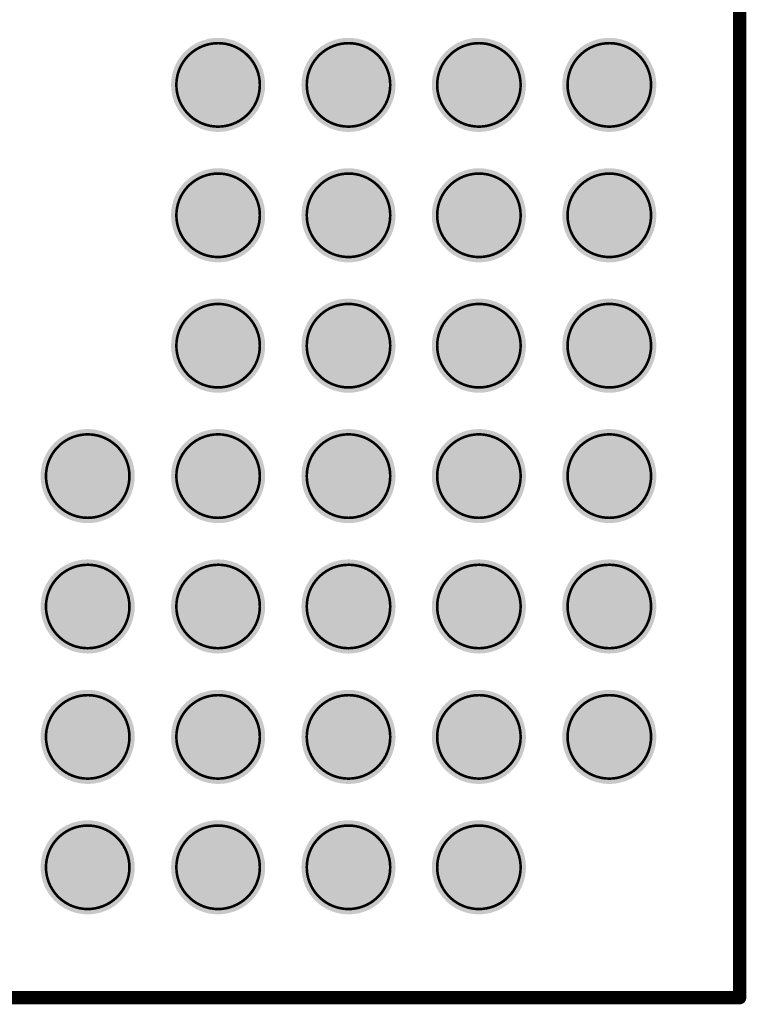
# Model space of a CAD drawing. Header units: inches. Extents: x -0.12 to 1.77, y 0 to 1.45.
# Tile 16 of 24: x 1.5 to 1.77, y 0 to 0.37. Entities that reach past the tile are written whole.
import ezdxf

# ---------------------------------------------------------------- set-up
doc = ezdxf.new("R2010")
doc.units = ezdxf.units.IN
doc.header["$MEASUREMENT"] = 0
for name, color, linetype in [('Keep-Out Layer', 6, 'Continuous'), ('Mechanical 7', 56, 'Continuous'), ('Top Layer', 1, 'Continuous'), ('Top Overlay', 2, 'Continuous'), ('Top Paste', 8, 'Continuous'), ('Top Solder', 216, 'Continuous')]:
    doc.layers.add(name, color=color, linetype=linetype)

# ---------------------------------------------------------------- blocks, each defined once
blk = doc.blocks.new('OSM__SIZE_M_MEDIUM__PLATFORM_SIDE_2')
at = {"layer": 'Top Layer'}
h = blk.add_hatch(color=1, dxfattribs=at)
edge = h.paths.add_edge_path()
edge.add_arc((0.68898, -0.24606), 0.01575, 0, 360)
h = blk.add_hatch(color=1, dxfattribs=at)
edge = h.paths.add_edge_path()
edge.add_arc((0.73819, -0.24606), 0.01575, 0, 360)
h = blk.add_hatch(color=1, dxfattribs=at)
edge = h.paths.add_edge_path()
edge.add_arc((0.7874, -0.24606), 0.01575, 0, 360)
h = blk.add_hatch(color=1, dxfattribs=at)
edge = h.paths.add_edge_path()
edge.add_arc((0.83661, -0.24606), 0.01575, 0, 360)
h = blk.add_hatch(color=1, dxfattribs=at)
edge = h.paths.add_edge_path()
edge.add_arc((0.68898, -0.29528), 0.01575, 0, 360)
h = blk.add_hatch(color=1, dxfattribs=at)
edge = h.paths.add_edge_path()
edge.add_arc((0.73819, -0.29528), 0.01575, 0, 360)
h = blk.add_hatch(color=1, dxfattribs=at)
edge = h.paths.add_edge_path()
edge.add_arc((0.7874, -0.29528), 0.01575, 0, 360)
h = blk.add_hatch(color=1, dxfattribs=at)
edge = h.paths.add_edge_path()
edge.add_arc((0.83661, -0.29528), 0.01575, 0, 360)
h = blk.add_hatch(color=1, dxfattribs=at)
edge = h.paths.add_edge_path()
edge.add_arc((0.68898, -0.34449), 0.01575, 0, 360)
h = blk.add_hatch(color=1, dxfattribs=at)
edge = h.paths.add_edge_path()
edge.add_arc((0.73819, -0.34449), 0.01575, 0, 360)
h = blk.add_hatch(color=1, dxfattribs=at)
edge = h.paths.add_edge_path()
edge.add_arc((0.7874, -0.34449), 0.01575, 0, 360)
h = blk.add_hatch(color=1, dxfattribs=at)
edge = h.paths.add_edge_path()
edge.add_arc((0.83661, -0.34449), 0.01575, 0, 360)
h = blk.add_hatch(color=1, dxfattribs=at)
edge = h.paths.add_edge_path()
edge.add_arc((0.63976, -0.3937), 0.01575, 0, 360)
h = blk.add_hatch(color=1, dxfattribs=at)
edge = h.paths.add_edge_path()
edge.add_arc((0.68898, -0.3937), 0.01575, 0, 360)
h = blk.add_hatch(color=1, dxfattribs=at)
edge = h.paths.add_edge_path()
edge.add_arc((0.73819, -0.3937), 0.01575, 0, 360)
h = blk.add_hatch(color=1, dxfattribs=at)
edge = h.paths.add_edge_path()
edge.add_arc((0.7874, -0.3937), 0.01575, 0, 360)
h = blk.add_hatch(color=1, dxfattribs=at)
edge = h.paths.add_edge_path()
edge.add_arc((0.83661, -0.3937), 0.01575, 0, 360)
h = blk.add_hatch(color=1, dxfattribs=at)
edge = h.paths.add_edge_path()
edge.add_arc((0.63976, -0.44291), 0.01575, 0, 360)
h = blk.add_hatch(color=1, dxfattribs=at)
edge = h.paths.add_edge_path()
edge.add_arc((0.68898, -0.44291), 0.01575, 0, 360)
h = blk.add_hatch(color=1, dxfattribs=at)
edge = h.paths.add_edge_path()
edge.add_arc((0.73819, -0.44291), 0.01575, 0, 360)
h = blk.add_hatch(color=1, dxfattribs=at)
edge = h.paths.add_edge_path()
edge.add_arc((0.7874, -0.44291), 0.01575, 0, 360)
h = blk.add_hatch(color=1, dxfattribs=at)
edge = h.paths.add_edge_path()
edge.add_arc((0.83661, -0.44291), 0.01575, 0, 360)
h = blk.add_hatch(color=1, dxfattribs=at)
edge = h.paths.add_edge_path()
edge.add_arc((0.63976, -0.49213), 0.01575, 0, 360)
h = blk.add_hatch(color=1, dxfattribs=at)
edge = h.paths.add_edge_path()
edge.add_arc((0.68898, -0.49213), 0.01575, 0, 360)
h = blk.add_hatch(color=1, dxfattribs=at)
edge = h.paths.add_edge_path()
edge.add_arc((0.73819, -0.49213), 0.01575, 0, 360)
h = blk.add_hatch(color=1, dxfattribs=at)
edge = h.paths.add_edge_path()
edge.add_arc((0.7874, -0.49213), 0.01575, 0, 360)
h = blk.add_hatch(color=1, dxfattribs=at)
edge = h.paths.add_edge_path()
edge.add_arc((0.83661, -0.49213), 0.01575, 0, 360)
h = blk.add_hatch(color=1, dxfattribs=at)
edge = h.paths.add_edge_path()
edge.add_arc((0.63976, -0.54134), 0.01575, 0, 360)
h = blk.add_hatch(color=1, dxfattribs=at)
edge = h.paths.add_edge_path()
edge.add_arc((0.68898, -0.54134), 0.01575, 0, 360)
h = blk.add_hatch(color=1, dxfattribs=at)
edge = h.paths.add_edge_path()
edge.add_arc((0.73819, -0.54134), 0.01575, 0, 360)
h = blk.add_hatch(color=1, dxfattribs=at)
edge = h.paths.add_edge_path()
edge.add_arc((0.7874, -0.54134), 0.01575, 0, 360)
at = {"layer": 'Top Paste'}
h = blk.add_hatch(color=8, dxfattribs=at)
edge = h.paths.add_edge_path()
edge.add_arc((0.68898, -0.24606), 0.01575, 0, 360)
h = blk.add_hatch(color=8, dxfattribs=at)
edge = h.paths.add_edge_path()
edge.add_arc((0.73819, -0.24606), 0.01575, 0, 360)
h = blk.add_hatch(color=8, dxfattribs=at)
edge = h.paths.add_edge_path()
edge.add_arc((0.7874, -0.24606), 0.01575, 0, 360)
h = blk.add_hatch(color=8, dxfattribs=at)
edge = h.paths.add_edge_path()
edge.add_arc((0.83661, -0.24606), 0.01575, 0, 360)
h = blk.add_hatch(color=8, dxfattribs=at)
edge = h.paths.add_edge_path()
edge.add_arc((0.68898, -0.29528), 0.01575, 0, 360)
h = blk.add_hatch(color=8, dxfattribs=at)
edge = h.paths.add_edge_path()
edge.add_arc((0.73819, -0.29528), 0.01575, 0, 360)
h = blk.add_hatch(color=8, dxfattribs=at)
edge = h.paths.add_edge_path()
edge.add_arc((0.7874, -0.29528), 0.01575, 0, 360)
h = blk.add_hatch(color=8, dxfattribs=at)
edge = h.paths.add_edge_path()
edge.add_arc((0.83661, -0.29528), 0.01575, 0, 360)
h = blk.add_hatch(color=8, dxfattribs=at)
edge = h.paths.add_edge_path()
edge.add_arc((0.68898, -0.34449), 0.01575, 0, 360)
h = blk.add_hatch(color=8, dxfattribs=at)
edge = h.paths.add_edge_path()
edge.add_arc((0.73819, -0.34449), 0.01575, 0, 360)
h = blk.add_hatch(color=8, dxfattribs=at)
edge = h.paths.add_edge_path()
edge.add_arc((0.7874, -0.34449), 0.01575, 0, 360)
h = blk.add_hatch(color=8, dxfattribs=at)
edge = h.paths.add_edge_path()
edge.add_arc((0.83661, -0.34449), 0.01575, 0, 360)
h = blk.add_hatch(color=8, dxfattribs=at)
edge = h.paths.add_edge_path()
edge.add_arc((0.63976, -0.3937), 0.01575, 0, 360)
h = blk.add_hatch(color=8, dxfattribs=at)
edge = h.paths.add_edge_path()
edge.add_arc((0.68898, -0.3937), 0.01575, 0, 360)
h = blk.add_hatch(color=8, dxfattribs=at)
edge = h.paths.add_edge_path()
edge.add_arc((0.73819, -0.3937), 0.01575, 0, 360)
h = blk.add_hatch(color=8, dxfattribs=at)
edge = h.paths.add_edge_path()
edge.add_arc((0.7874, -0.3937), 0.01575, 0, 360)
h = blk.add_hatch(color=8, dxfattribs=at)
edge = h.paths.add_edge_path()
edge.add_arc((0.83661, -0.3937), 0.01575, 0, 360)
h = blk.add_hatch(color=8, dxfattribs=at)
edge = h.paths.add_edge_path()
edge.add_arc((0.63976, -0.44291), 0.01575, 0, 360)
h = blk.add_hatch(color=8, dxfattribs=at)
edge = h.paths.add_edge_path()
edge.add_arc((0.68898, -0.44291), 0.01575, 0, 360)
h = blk.add_hatch(color=8, dxfattribs=at)
edge = h.paths.add_edge_path()
edge.add_arc((0.73819, -0.44291), 0.01575, 0, 360)
h = blk.add_hatch(color=8, dxfattribs=at)
edge = h.paths.add_edge_path()
edge.add_arc((0.7874, -0.44291), 0.01575, 0, 360)
h = blk.add_hatch(color=8, dxfattribs=at)
edge = h.paths.add_edge_path()
edge.add_arc((0.83661, -0.44291), 0.01575, 0, 360)
h = blk.add_hatch(color=8, dxfattribs=at)
edge = h.paths.add_edge_path()
edge.add_arc((0.63976, -0.49213), 0.01575, 0, 360)
h = blk.add_hatch(color=8, dxfattribs=at)
edge = h.paths.add_edge_path()
edge.add_arc((0.68898, -0.49213), 0.01575, 0, 360)
h = blk.add_hatch(color=8, dxfattribs=at)
edge = h.paths.add_edge_path()
edge.add_arc((0.73819, -0.49213), 0.01575, 0, 360)
h = blk.add_hatch(color=8, dxfattribs=at)
edge = h.paths.add_edge_path()
edge.add_arc((0.7874, -0.49213), 0.01575, 0, 360)
h = blk.add_hatch(color=8, dxfattribs=at)
edge = h.paths.add_edge_path()
edge.add_arc((0.83661, -0.49213), 0.01575, 0, 360)
h = blk.add_hatch(color=8, dxfattribs=at)
edge = h.paths.add_edge_path()
edge.add_arc((0.63976, -0.54134), 0.01575, 0, 360)
h = blk.add_hatch(color=8, dxfattribs=at)
edge = h.paths.add_edge_path()
edge.add_arc((0.68898, -0.54134), 0.01575, 0, 360)
h = blk.add_hatch(color=8, dxfattribs=at)
edge = h.paths.add_edge_path()
edge.add_arc((0.73819, -0.54134), 0.01575, 0, 360)
h = blk.add_hatch(color=8, dxfattribs=at)
edge = h.paths.add_edge_path()
edge.add_arc((0.7874, -0.54134), 0.01575, 0, 360)
at = {"layer": 'Top Solder'}
h = blk.add_hatch(color=216, dxfattribs=at)
edge = h.paths.add_edge_path()
edge.add_arc((0.68898, -0.24606), 0.01776, 0, 360)
h = blk.add_hatch(color=216, dxfattribs=at)
edge = h.paths.add_edge_path()
edge.add_arc((0.73819, -0.24606), 0.01776, 0, 360)
h = blk.add_hatch(color=216, dxfattribs=at)
edge = h.paths.add_edge_path()
edge.add_arc((0.7874, -0.24606), 0.01776, 0, 360)
h = blk.add_hatch(color=216, dxfattribs=at)
edge = h.paths.add_edge_path()
edge.add_arc((0.83661, -0.24606), 0.01776, 0, 360)
h = blk.add_hatch(color=216, dxfattribs=at)
edge = h.paths.add_edge_path()
edge.add_arc((0.68898, -0.29528), 0.01776, 0, 360)
h = blk.add_hatch(color=216, dxfattribs=at)
edge = h.paths.add_edge_path()
edge.add_arc((0.73819, -0.29528), 0.01776, 0, 360)
h = blk.add_hatch(color=216, dxfattribs=at)
edge = h.paths.add_edge_path()
edge.add_arc((0.7874, -0.29528), 0.01776, 0, 360)
h = blk.add_hatch(color=216, dxfattribs=at)
edge = h.paths.add_edge_path()
edge.add_arc((0.83661, -0.29528), 0.01776, 0, 360)
h = blk.add_hatch(color=216, dxfattribs=at)
edge = h.paths.add_edge_path()
edge.add_arc((0.68898, -0.34449), 0.01776, 0, 360)
h = blk.add_hatch(color=216, dxfattribs=at)
edge = h.paths.add_edge_path()
edge.add_arc((0.73819, -0.34449), 0.01776, 0, 360)
h = blk.add_hatch(color=216, dxfattribs=at)
edge = h.paths.add_edge_path()
edge.add_arc((0.7874, -0.34449), 0.01776, 0, 360)
h = blk.add_hatch(color=216, dxfattribs=at)
edge = h.paths.add_edge_path()
edge.add_arc((0.83661, -0.34449), 0.01776, 0, 360)
h = blk.add_hatch(color=216, dxfattribs=at)
edge = h.paths.add_edge_path()
edge.add_arc((0.63976, -0.3937), 0.01776, 0, 360)
h = blk.add_hatch(color=216, dxfattribs=at)
edge = h.paths.add_edge_path()
edge.add_arc((0.68898, -0.3937), 0.01776, 0, 360)
h = blk.add_hatch(color=216, dxfattribs=at)
edge = h.paths.add_edge_path()
edge.add_arc((0.73819, -0.3937), 0.01776, 0, 360)
h = blk.add_hatch(color=216, dxfattribs=at)
edge = h.paths.add_edge_path()
edge.add_arc((0.7874, -0.3937), 0.01776, 0, 360)
h = blk.add_hatch(color=216, dxfattribs=at)
edge = h.paths.add_edge_path()
edge.add_arc((0.83661, -0.3937), 0.01776, 0, 360)
h = blk.add_hatch(color=216, dxfattribs=at)
edge = h.paths.add_edge_path()
edge.add_arc((0.63976, -0.44291), 0.01776, 0, 360)
h = blk.add_hatch(color=216, dxfattribs=at)
edge = h.paths.add_edge_path()
edge.add_arc((0.68898, -0.44291), 0.01776, 0, 360)
h = blk.add_hatch(color=216, dxfattribs=at)
edge = h.paths.add_edge_path()
edge.add_arc((0.73819, -0.44291), 0.01776, 0, 360)
h = blk.add_hatch(color=216, dxfattribs=at)
edge = h.paths.add_edge_path()
edge.add_arc((0.7874, -0.44291), 0.01776, 0, 360)
h = blk.add_hatch(color=216, dxfattribs=at)
edge = h.paths.add_edge_path()
edge.add_arc((0.83661, -0.44291), 0.01776, 0, 360)
h = blk.add_hatch(color=216, dxfattribs=at)
edge = h.paths.add_edge_path()
edge.add_arc((0.63976, -0.49213), 0.01776, 0, 360)
h = blk.add_hatch(color=216, dxfattribs=at)
edge = h.paths.add_edge_path()
edge.add_arc((0.68898, -0.49213), 0.01776, 0, 360)
h = blk.add_hatch(color=216, dxfattribs=at)
edge = h.paths.add_edge_path()
edge.add_arc((0.73819, -0.49213), 0.01776, 0, 360)
h = blk.add_hatch(color=216, dxfattribs=at)
edge = h.paths.add_edge_path()
edge.add_arc((0.7874, -0.49213), 0.01776, 0, 360)
h = blk.add_hatch(color=216, dxfattribs=at)
edge = h.paths.add_edge_path()
edge.add_arc((0.83661, -0.49213), 0.01776, 0, 360)
h = blk.add_hatch(color=216, dxfattribs=at)
edge = h.paths.add_edge_path()
edge.add_arc((0.63976, -0.54134), 0.01776, 0, 360)
h = blk.add_hatch(color=216, dxfattribs=at)
edge = h.paths.add_edge_path()
edge.add_arc((0.68898, -0.54134), 0.01776, 0, 360)
h = blk.add_hatch(color=216, dxfattribs=at)
edge = h.paths.add_edge_path()
edge.add_arc((0.73819, -0.54134), 0.01776, 0, 360)
h = blk.add_hatch(color=216, dxfattribs=at)
edge = h.paths.add_edge_path()
edge.add_arc((0.7874, -0.54134), 0.01776, 0, 360)
at = {"layer": 'Mechanical 7', "const_width": 0.000984}
for points in [[(0.88582, 0.59055), (0.88582, -0.59055)], [(0.29527, -0.59055), (0.88582, -0.59055)]]:
    blk.add_lwpolyline(points, dxfattribs=at)
for points in [[(0.67323, -0.24606, -0.414214), (0.68898, -0.23032)], [(0.68898, -0.23031, -0.414214), (0.70473, -0.24606)], [(0.72245, -0.24606, -0.414214), (0.73819, -0.23032)], [(0.73819, -0.23031, -0.414214), (0.75394, -0.24606)], [(0.77166, -0.24606, -0.414214), (0.78741, -0.23032)], [(0.7874, -0.23031, -0.414214), (0.80315, -0.24606)], [(0.82087, -0.24606, -0.414214), (0.83662, -0.23032)], [(0.83662, -0.23031, -0.414214), (0.85237, -0.24606)], [(0.68898, -0.26181, -0.414214), (0.67323, -0.24606)], [(0.70473, -0.24606, -0.414214), (0.68898, -0.26181)], [(0.73819, -0.26181, -0.414214), (0.72245, -0.24606)], [(0.75394, -0.24606, -0.414214), (0.73819, -0.26181)], [(0.78741, -0.26181, -0.414214), (0.77166, -0.24606)], [(0.80315, -0.24606, -0.414214), (0.78741, -0.26181)], [(0.83662, -0.26181, -0.414214), (0.82087, -0.24606)], [(0.85237, -0.24606, -0.414214), (0.83662, -0.26181)], [(0.67323, -0.29528, -0.414214), (0.68898, -0.27953)], [(0.68898, -0.27952, -0.414214), (0.70473, -0.29528)], [(0.72244, -0.29528, -0.414214), (0.73819, -0.27953)], [(0.73819, -0.27952, -0.414214), (0.75394, -0.29528)], [(0.77166, -0.29528, -0.414214), (0.7874, -0.27953)], [(0.7874, -0.27952, -0.414214), (0.80315, -0.29528)], [(0.82087, -0.29528, -0.414214), (0.83662, -0.27953)], [(0.83661, -0.27952, -0.414214), (0.85237, -0.29528)], [(0.68898, -0.31102, -0.414214), (0.67323, -0.29528)], [(0.70473, -0.29528, -0.414214), (0.68898, -0.31102)], [(0.73819, -0.31102, -0.414214), (0.72244, -0.29528)], [(0.75394, -0.29528, -0.414214), (0.73819, -0.31102)], [(0.7874, -0.31102, -0.414214), (0.77166, -0.29528)], [(0.80315, -0.29528, -0.414214), (0.7874, -0.31102)], [(0.83662, -0.31102, -0.414214), (0.82087, -0.29528)], [(0.85237, -0.29528, -0.414214), (0.83662, -0.31102)], [(0.67323, -0.34449, -0.414214), (0.68898, -0.32874)], [(0.68898, -0.32874, -0.414214), (0.70473, -0.34449)], [(0.72244, -0.34449, -0.414214), (0.73819, -0.32874)], [(0.73819, -0.32874, -0.414214), (0.75394, -0.34449)], [(0.77166, -0.34449, -0.414214), (0.7874, -0.32874)], [(0.7874, -0.32874, -0.414214), (0.80315, -0.34449)], [(0.82087, -0.34449, -0.414214), (0.83662, -0.32874)], [(0.83661, -0.32874, -0.414214), (0.85237, -0.34449)], [(0.68898, -0.36024, -0.414214), (0.67323, -0.34449)], [(0.70473, -0.34449, -0.414214), (0.68898, -0.36024)], [(0.73819, -0.36024, -0.414214), (0.72244, -0.34449)], [(0.75394, -0.34449, -0.414214), (0.73819, -0.36024)], [(0.7874, -0.36024, -0.414214), (0.77166, -0.34449)], [(0.80315, -0.34449, -0.414214), (0.7874, -0.36024)], [(0.83662, -0.36024, -0.414214), (0.82087, -0.34449)], [(0.85237, -0.34449, -0.414214), (0.83662, -0.36024)], [(0.62402, -0.3937, -0.414214), (0.63977, -0.37795)], [(0.63976, -0.37795, -0.414214), (0.65552, -0.3937)], [(0.67323, -0.3937, -0.414214), (0.68898, -0.37795)], [(0.68898, -0.37795, -0.414214), (0.70473, -0.3937)], [(0.72244, -0.3937, -0.414214), (0.73819, -0.37795)], [(0.73819, -0.37795, -0.414214), (0.75394, -0.3937)], [(0.77166, -0.3937, -0.414214), (0.7874, -0.37795)], [(0.7874, -0.37795, -0.414214), (0.80315, -0.3937)], [(0.82087, -0.3937, -0.414214), (0.83662, -0.37795)], [(0.83661, -0.37795, -0.414214), (0.85237, -0.3937)], [(0.63977, -0.40945, -0.414214), (0.62402, -0.3937)], [(0.65552, -0.3937, -0.414214), (0.63977, -0.40945)], [(0.68898, -0.40945, -0.414214), (0.67323, -0.3937)], [(0.70473, -0.3937, -0.414214), (0.68898, -0.40945)], [(0.73819, -0.40945, -0.414214), (0.72244, -0.3937)], [(0.75394, -0.3937, -0.414214), (0.73819, -0.40945)], [(0.7874, -0.40945, -0.414214), (0.77166, -0.3937)], [(0.80315, -0.3937, -0.414214), (0.7874, -0.40945)], [(0.83662, -0.40945, -0.414214), (0.82087, -0.3937)], [(0.85237, -0.3937, -0.414214), (0.83662, -0.40945)], [(0.62402, -0.44291, -0.414214), (0.63977, -0.42717)], [(0.63976, -0.42716, -0.414214), (0.65552, -0.44291)], [(0.67323, -0.44291, -0.414214), (0.68898, -0.42717)], [(0.68898, -0.42716, -0.414214), (0.70473, -0.44291)], [(0.72244, -0.44291, -0.414214), (0.73819, -0.42717)], [(0.73819, -0.42716, -0.414214), (0.75394, -0.44291)], [(0.77166, -0.44291, -0.414214), (0.7874, -0.42717)], [(0.7874, -0.42716, -0.414214), (0.80315, -0.44291)], [(0.82087, -0.44291, -0.414214), (0.83662, -0.42717)], [(0.83661, -0.42716, -0.414214), (0.85237, -0.44291)], [(0.63977, -0.45866, -0.414214), (0.62402, -0.44291)], [(0.65552, -0.44291, -0.414214), (0.63977, -0.45866)], [(0.68898, -0.45866, -0.414214), (0.67323, -0.44291)], [(0.70473, -0.44291, -0.414214), (0.68898, -0.45866)], [(0.73819, -0.45866, -0.414214), (0.72244, -0.44291)], [(0.75394, -0.44291, -0.414214), (0.73819, -0.45866)], [(0.7874, -0.45866, -0.414214), (0.77166, -0.44291)], [(0.80315, -0.44291, -0.414214), (0.7874, -0.45866)], [(0.83662, -0.45866, -0.414214), (0.82087, -0.44291)], [(0.85237, -0.44291, -0.414214), (0.83662, -0.45866)], [(0.62402, -0.49213, -0.414214), (0.63977, -0.47638)], [(0.63976, -0.47637, -0.414214), (0.65552, -0.49213)], [(0.67323, -0.49213, -0.414214), (0.68898, -0.47638)], [(0.68898, -0.47637, -0.414214), (0.70473, -0.49213)], [(0.72244, -0.49213, -0.414214), (0.73819, -0.47638)], [(0.73819, -0.47637, -0.414214), (0.75394, -0.49213)], [(0.77166, -0.49213, -0.414214), (0.7874, -0.47638)], [(0.7874, -0.47637, -0.414214), (0.80315, -0.49213)], [(0.82087, -0.49213, -0.414214), (0.83662, -0.47638)], [(0.83661, -0.47637, -0.414214), (0.85237, -0.49213)], [(0.63977, -0.50787, -0.414214), (0.62402, -0.49213)], [(0.65552, -0.49213, -0.414214), (0.63977, -0.50787)], [(0.68898, -0.50787, -0.414214), (0.67323, -0.49213)], [(0.70473, -0.49213, -0.414214), (0.68898, -0.50787)], [(0.73819, -0.50787, -0.414214), (0.72244, -0.49213)], [(0.75394, -0.49213, -0.414214), (0.73819, -0.50787)], [(0.7874, -0.50787, -0.414214), (0.77166, -0.49213)], [(0.80315, -0.49213, -0.414214), (0.7874, -0.50787)], [(0.83662, -0.50787, -0.414214), (0.82087, -0.49213)], [(0.85237, -0.49213, -0.414214), (0.83662, -0.50787)], [(0.62402, -0.54134, -0.414214), (0.63977, -0.52559)], [(0.63976, -0.52559, -0.414214), (0.65552, -0.54134)], [(0.67323, -0.54134, -0.414214), (0.68898, -0.52559)], [(0.68898, -0.52559, -0.414214), (0.70473, -0.54134)], [(0.72244, -0.54134, -0.414214), (0.73819, -0.52559)], [(0.73819, -0.52559, -0.414214), (0.75394, -0.54134)], [(0.77166, -0.54134, -0.414214), (0.7874, -0.52559)], [(0.7874, -0.52559, -0.414214), (0.80315, -0.54134)], [(0.63977, -0.55709, -0.414214), (0.62402, -0.54134)], [(0.65552, -0.54134, -0.414214), (0.63977, -0.55709)], [(0.68898, -0.55709, -0.414214), (0.67323, -0.54134)], [(0.70473, -0.54134, -0.414214), (0.68898, -0.55709)], [(0.73819, -0.55709, -0.414214), (0.72244, -0.54134)], [(0.75394, -0.54134, -0.414214), (0.73819, -0.55709)], [(0.7874, -0.55709, -0.414214), (0.77166, -0.54134)], [(0.80315, -0.54134, -0.414214), (0.7874, -0.55709)]]:
    blk.add_lwpolyline(points, format="xyb", dxfattribs=at)
at = {"layer": 'Mechanical 7', "const_width": 0.000492}
for points in [[(0.68873, -0.23031, 1), (0.68922, -0.23031, 1)], [(0.68873, -0.23032, 1), (0.68923, -0.23032, 1)], [(0.73794, -0.23031, 1), (0.73844, -0.23031, 1)], [(0.73795, -0.23032, 1), (0.73844, -0.23032, 1)], [(0.78716, -0.23031, 1), (0.78765, -0.23031, 1)], [(0.78716, -0.23032, 1), (0.78765, -0.23032, 1)], [(0.83637, -0.23031, 1), (0.83686, -0.23031, 1)], [(0.83637, -0.23032, 1), (0.83686, -0.23032, 1)], [(0.67299, -0.24606, 1), (0.67348, -0.24606, 1)], [(0.67299, -0.24606, 1), (0.67348, -0.24606, 1)], [(0.70448, -0.24606, 1), (0.70498, -0.24606, 1)], [(0.70448, -0.24606, 1), (0.70498, -0.24606, 1)], [(0.7222, -0.24606, 1), (0.72269, -0.24606, 1)], [(0.7222, -0.24606, 1), (0.72269, -0.24606, 1)], [(0.7537, -0.24606, 1), (0.75419, -0.24606, 1)], [(0.7537, -0.24606, 1), (0.75419, -0.24606, 1)], [(0.77141, -0.24606, 1), (0.7719, -0.24606, 1)], [(0.77141, -0.24606, 1), (0.7719, -0.24606, 1)], [(0.80291, -0.24606, 1), (0.8034, -0.24606, 1)], [(0.80291, -0.24606, 1), (0.8034, -0.24606, 1)], [(0.82062, -0.24606, 1), (0.82112, -0.24606, 1)], [(0.82062, -0.24606, 1), (0.82112, -0.24606, 1)], [(0.85212, -0.24606, 1), (0.85261, -0.24606, 1)], [(0.85212, -0.24606, 1), (0.85261, -0.24606, 1)], [(0.68873, -0.26181, 1), (0.68923, -0.26181, 1)], [(0.68873, -0.26181, 1), (0.68923, -0.26181, 1)], [(0.73795, -0.26181, 1), (0.73844, -0.26181, 1)], [(0.73795, -0.26181, 1), (0.73844, -0.26181, 1)], [(0.78716, -0.26181, 1), (0.78765, -0.26181, 1)], [(0.78716, -0.26181, 1), (0.78765, -0.26181, 1)], [(0.83637, -0.26181, 1), (0.83686, -0.26181, 1)], [(0.83637, -0.26181, 1), (0.83686, -0.26181, 1)], [(0.68873, -0.27952, 1), (0.68922, -0.27952, 1)], [(0.68873, -0.27953, 1), (0.68923, -0.27953, 1)], [(0.73794, -0.27952, 1), (0.73844, -0.27952, 1)], [(0.73795, -0.27953, 1), (0.73844, -0.27953, 1)], [(0.78716, -0.27952, 1), (0.78765, -0.27952, 1)], [(0.78716, -0.27953, 1), (0.78765, -0.27953, 1)], [(0.83637, -0.27952, 1), (0.83686, -0.27952, 1)], [(0.83637, -0.27953, 1), (0.83686, -0.27953, 1)], [(0.67299, -0.29528, 1), (0.67348, -0.29528, 1)], [(0.67299, -0.29528, 1), (0.67348, -0.29528, 1)], [(0.70448, -0.29528, 1), (0.70497, -0.29528, 1)], [(0.70448, -0.29528, 1), (0.70497, -0.29528, 1)], [(0.7222, -0.29528, 1), (0.72269, -0.29528, 1)], [(0.7222, -0.29528, 1), (0.72269, -0.29528, 1)], [(0.75369, -0.29528, 1), (0.75419, -0.29528, 1)], [(0.75369, -0.29528, 1), (0.75419, -0.29528, 1)], [(0.77141, -0.29528, 1), (0.7719, -0.29528, 1)], [(0.77141, -0.29528, 1), (0.7719, -0.29528, 1)], [(0.80291, -0.29528, 1), (0.8034, -0.29528, 1)], [(0.80291, -0.29528, 1), (0.8034, -0.29528, 1)], [(0.82062, -0.29528, 1), (0.82112, -0.29528, 1)], [(0.82062, -0.29528, 1), (0.82112, -0.29528, 1)], [(0.85212, -0.29528, 1), (0.85261, -0.29528, 1)], [(0.85212, -0.29528, 1), (0.85261, -0.29528, 1)], [(0.68873, -0.31102, 1), (0.68923, -0.31102, 1)], [(0.68873, -0.31102, 1), (0.68923, -0.31102, 1)], [(0.73795, -0.31102, 1), (0.73844, -0.31102, 1)], [(0.73795, -0.31102, 1), (0.73844, -0.31102, 1)], [(0.78716, -0.31102, 1), (0.78765, -0.31102, 1)], [(0.78716, -0.31102, 1), (0.78765, -0.31102, 1)], [(0.83637, -0.31102, 1), (0.83686, -0.31102, 1)], [(0.83637, -0.31102, 1), (0.83686, -0.31102, 1)], [(0.68873, -0.32874, 1), (0.68922, -0.32874, 1)], [(0.68873, -0.32874, 1), (0.68923, -0.32874, 1)], [(0.73794, -0.32874, 1), (0.73844, -0.32874, 1)], [(0.73795, -0.32874, 1), (0.73844, -0.32874, 1)], [(0.78716, -0.32874, 1), (0.78765, -0.32874, 1)], [(0.78716, -0.32874, 1), (0.78765, -0.32874, 1)], [(0.83637, -0.32874, 1), (0.83686, -0.32874, 1)], [(0.83637, -0.32874, 1), (0.83686, -0.32874, 1)], [(0.67299, -0.34449, 1), (0.67348, -0.34449, 1)], [(0.67299, -0.34449, 1), (0.67348, -0.34449, 1)], [(0.70448, -0.34449, 1), (0.70497, -0.34449, 1)], [(0.70448, -0.34449, 1), (0.70497, -0.34449, 1)], [(0.7222, -0.34449, 1), (0.72269, -0.34449, 1)], [(0.7222, -0.34449, 1), (0.72269, -0.34449, 1)], [(0.75369, -0.34449, 1), (0.75419, -0.34449, 1)], [(0.75369, -0.34449, 1), (0.75419, -0.34449, 1)], [(0.77141, -0.34449, 1), (0.7719, -0.34449, 1)], [(0.77141, -0.34449, 1), (0.7719, -0.34449, 1)], [(0.80291, -0.34449, 1), (0.8034, -0.34449, 1)], [(0.80291, -0.34449, 1), (0.8034, -0.34449, 1)], [(0.82062, -0.34449, 1), (0.82112, -0.34449, 1)], [(0.82062, -0.34449, 1), (0.82112, -0.34449, 1)], [(0.85212, -0.34449, 1), (0.85261, -0.34449, 1)], [(0.85212, -0.34449, 1), (0.85261, -0.34449, 1)], [(0.68873, -0.36024, 1), (0.68923, -0.36024, 1)], [(0.68873, -0.36024, 1), (0.68923, -0.36024, 1)], [(0.73795, -0.36024, 1), (0.73844, -0.36024, 1)], [(0.73795, -0.36024, 1), (0.73844, -0.36024, 1)], [(0.78716, -0.36024, 1), (0.78765, -0.36024, 1)], [(0.78716, -0.36024, 1), (0.78765, -0.36024, 1)], [(0.83637, -0.36024, 1), (0.83686, -0.36024, 1)], [(0.83637, -0.36024, 1), (0.83686, -0.36024, 1)], [(0.63952, -0.37795, 1), (0.64001, -0.37795, 1)], [(0.63952, -0.37795, 1), (0.64001, -0.37795, 1)], [(0.68873, -0.37795, 1), (0.68922, -0.37795, 1)], [(0.68873, -0.37795, 1), (0.68923, -0.37795, 1)], [(0.73794, -0.37795, 1), (0.73844, -0.37795, 1)], [(0.73795, -0.37795, 1), (0.73844, -0.37795, 1)], [(0.78716, -0.37795, 1), (0.78765, -0.37795, 1)], [(0.78716, -0.37795, 1), (0.78765, -0.37795, 1)], [(0.83637, -0.37795, 1), (0.83686, -0.37795, 1)], [(0.83637, -0.37795, 1), (0.83686, -0.37795, 1)], [(0.62377, -0.3937, 1), (0.62426, -0.3937, 1)], [(0.62377, -0.3937, 1), (0.62426, -0.3937, 1)], [(0.65527, -0.3937, 1), (0.65576, -0.3937, 1)], [(0.65527, -0.3937, 1), (0.65576, -0.3937, 1)], [(0.67299, -0.3937, 1), (0.67348, -0.3937, 1)], [(0.67299, -0.3937, 1), (0.67348, -0.3937, 1)], [(0.70448, -0.3937, 1), (0.70497, -0.3937, 1)], [(0.70448, -0.3937, 1), (0.70497, -0.3937, 1)], [(0.7222, -0.3937, 1), (0.72269, -0.3937, 1)], [(0.7222, -0.3937, 1), (0.72269, -0.3937, 1)], [(0.75369, -0.3937, 1), (0.75419, -0.3937, 1)], [(0.75369, -0.3937, 1), (0.75419, -0.3937, 1)], [(0.77141, -0.3937, 1), (0.7719, -0.3937, 1)], [(0.77141, -0.3937, 1), (0.7719, -0.3937, 1)], [(0.80291, -0.3937, 1), (0.8034, -0.3937, 1)], [(0.80291, -0.3937, 1), (0.8034, -0.3937, 1)], [(0.82062, -0.3937, 1), (0.82112, -0.3937, 1)], [(0.82062, -0.3937, 1), (0.82112, -0.3937, 1)], [(0.85212, -0.3937, 1), (0.85261, -0.3937, 1)], [(0.85212, -0.3937, 1), (0.85261, -0.3937, 1)], [(0.63952, -0.40945, 1), (0.64001, -0.40945, 1)], [(0.63952, -0.40945, 1), (0.64001, -0.40945, 1)], [(0.68873, -0.40945, 1), (0.68923, -0.40945, 1)], [(0.68873, -0.40945, 1), (0.68923, -0.40945, 1)], [(0.73795, -0.40945, 1), (0.73844, -0.40945, 1)], [(0.73795, -0.40945, 1), (0.73844, -0.40945, 1)], [(0.78716, -0.40945, 1), (0.78765, -0.40945, 1)], [(0.78716, -0.40945, 1), (0.78765, -0.40945, 1)], [(0.83637, -0.40945, 1), (0.83686, -0.40945, 1)], [(0.83637, -0.40945, 1), (0.83686, -0.40945, 1)], [(0.63952, -0.42716, 1), (0.64001, -0.42716, 1)], [(0.63952, -0.42717, 1), (0.64001, -0.42717, 1)], [(0.68873, -0.42716, 1), (0.68922, -0.42716, 1)], [(0.68873, -0.42717, 1), (0.68923, -0.42717, 1)], [(0.73794, -0.42716, 1), (0.73844, -0.42716, 1)], [(0.73795, -0.42717, 1), (0.73844, -0.42717, 1)], [(0.78716, -0.42716, 1), (0.78765, -0.42716, 1)], [(0.78716, -0.42717, 1), (0.78765, -0.42717, 1)], [(0.83637, -0.42716, 1), (0.83686, -0.42716, 1)], [(0.83637, -0.42717, 1), (0.83686, -0.42717, 1)], [(0.62377, -0.44291, 1), (0.62426, -0.44291, 1)], [(0.62377, -0.44291, 1), (0.62426, -0.44291, 1)], [(0.65527, -0.44291, 1), (0.65576, -0.44291, 1)], [(0.65527, -0.44291, 1), (0.65576, -0.44291, 1)], [(0.67299, -0.44291, 1), (0.67348, -0.44291, 1)], [(0.67299, -0.44291, 1), (0.67348, -0.44291, 1)], [(0.70448, -0.44291, 1), (0.70497, -0.44291, 1)], [(0.70448, -0.44291, 1), (0.70497, -0.44291, 1)], [(0.7222, -0.44291, 1), (0.72269, -0.44291, 1)], [(0.7222, -0.44291, 1), (0.72269, -0.44291, 1)], [(0.75369, -0.44291, 1), (0.75419, -0.44291, 1)], [(0.75369, -0.44291, 1), (0.75419, -0.44291, 1)], [(0.77141, -0.44291, 1), (0.7719, -0.44291, 1)], [(0.77141, -0.44291, 1), (0.7719, -0.44291, 1)], [(0.80291, -0.44291, 1), (0.8034, -0.44291, 1)], [(0.80291, -0.44291, 1), (0.8034, -0.44291, 1)], [(0.82062, -0.44291, 1), (0.82112, -0.44291, 1)], [(0.82062, -0.44291, 1), (0.82112, -0.44291, 1)], [(0.85212, -0.44291, 1), (0.85261, -0.44291, 1)], [(0.85212, -0.44291, 1), (0.85261, -0.44291, 1)], [(0.63952, -0.45866, 1), (0.64001, -0.45866, 1)], [(0.63952, -0.45866, 1), (0.64001, -0.45866, 1)], [(0.68873, -0.45866, 1), (0.68923, -0.45866, 1)], [(0.68873, -0.45866, 1), (0.68923, -0.45866, 1)], [(0.73795, -0.45866, 1), (0.73844, -0.45866, 1)], [(0.73795, -0.45866, 1), (0.73844, -0.45866, 1)], [(0.78716, -0.45866, 1), (0.78765, -0.45866, 1)], [(0.78716, -0.45866, 1), (0.78765, -0.45866, 1)], [(0.83637, -0.45866, 1), (0.83686, -0.45866, 1)], [(0.83637, -0.45866, 1), (0.83686, -0.45866, 1)], [(0.63952, -0.47637, 1), (0.64001, -0.47637, 1)], [(0.63952, -0.47638, 1), (0.64001, -0.47638, 1)], [(0.68873, -0.47637, 1), (0.68922, -0.47637, 1)], [(0.68873, -0.47638, 1), (0.68923, -0.47638, 1)], [(0.73794, -0.47637, 1), (0.73844, -0.47637, 1)], [(0.73795, -0.47638, 1), (0.73844, -0.47638, 1)], [(0.78716, -0.47637, 1), (0.78765, -0.47637, 1)], [(0.78716, -0.47638, 1), (0.78765, -0.47638, 1)], [(0.83637, -0.47637, 1), (0.83686, -0.47637, 1)], [(0.83637, -0.47638, 1), (0.83686, -0.47638, 1)], [(0.62377, -0.49213, 1), (0.62426, -0.49213, 1)], [(0.62377, -0.49213, 1), (0.62426, -0.49213, 1)], [(0.65527, -0.49213, 1), (0.65576, -0.49213, 1)], [(0.65527, -0.49213, 1), (0.65576, -0.49213, 1)], [(0.67299, -0.49213, 1), (0.67348, -0.49213, 1)], [(0.67299, -0.49213, 1), (0.67348, -0.49213, 1)], [(0.70448, -0.49213, 1), (0.70497, -0.49213, 1)], [(0.70448, -0.49213, 1), (0.70497, -0.49213, 1)], [(0.7222, -0.49213, 1), (0.72269, -0.49213, 1)], [(0.7222, -0.49213, 1), (0.72269, -0.49213, 1)], [(0.75369, -0.49213, 1), (0.75419, -0.49213, 1)], [(0.75369, -0.49213, 1), (0.75419, -0.49213, 1)], [(0.77141, -0.49213, 1), (0.7719, -0.49213, 1)], [(0.77141, -0.49213, 1), (0.7719, -0.49213, 1)], [(0.80291, -0.49213, 1), (0.8034, -0.49213, 1)], [(0.80291, -0.49213, 1), (0.8034, -0.49213, 1)], [(0.82062, -0.49213, 1), (0.82112, -0.49213, 1)], [(0.82062, -0.49213, 1), (0.82112, -0.49213, 1)], [(0.85212, -0.49213, 1), (0.85261, -0.49213, 1)], [(0.85212, -0.49213, 1), (0.85261, -0.49213, 1)], [(0.63952, -0.50787, 1), (0.64001, -0.50787, 1)], [(0.63952, -0.50787, 1), (0.64001, -0.50787, 1)], [(0.68873, -0.50787, 1), (0.68923, -0.50787, 1)], [(0.68873, -0.50787, 1), (0.68923, -0.50787, 1)], [(0.73795, -0.50787, 1), (0.73844, -0.50787, 1)], [(0.73795, -0.50787, 1), (0.73844, -0.50787, 1)], [(0.78716, -0.50787, 1), (0.78765, -0.50787, 1)], [(0.78716, -0.50787, 1), (0.78765, -0.50787, 1)], [(0.83637, -0.50787, 1), (0.83686, -0.50787, 1)], [(0.83637, -0.50787, 1), (0.83686, -0.50787, 1)], [(0.63952, -0.52559, 1), (0.64001, -0.52559, 1)], [(0.63952, -0.52559, 1), (0.64001, -0.52559, 1)], [(0.68873, -0.52559, 1), (0.68922, -0.52559, 1)], [(0.68873, -0.52559, 1), (0.68923, -0.52559, 1)], [(0.73794, -0.52559, 1), (0.73844, -0.52559, 1)], [(0.73795, -0.52559, 1), (0.73844, -0.52559, 1)], [(0.78716, -0.52559, 1), (0.78765, -0.52559, 1)], [(0.78716, -0.52559, 1), (0.78765, -0.52559, 1)], [(0.62377, -0.54134, 1), (0.62426, -0.54134, 1)], [(0.62377, -0.54134, 1), (0.62426, -0.54134, 1)], [(0.65527, -0.54134, 1), (0.65576, -0.54134, 1)], [(0.65527, -0.54134, 1), (0.65576, -0.54134, 1)], [(0.67299, -0.54134, 1), (0.67348, -0.54134, 1)], [(0.67299, -0.54134, 1), (0.67348, -0.54134, 1)], [(0.70448, -0.54134, 1), (0.70497, -0.54134, 1)], [(0.70448, -0.54134, 1), (0.70497, -0.54134, 1)], [(0.7222, -0.54134, 1), (0.72269, -0.54134, 1)], [(0.7222, -0.54134, 1), (0.72269, -0.54134, 1)], [(0.75369, -0.54134, 1), (0.75419, -0.54134, 1)], [(0.75369, -0.54134, 1), (0.75419, -0.54134, 1)], [(0.77141, -0.54134, 1), (0.7719, -0.54134, 1)], [(0.77141, -0.54134, 1), (0.7719, -0.54134, 1)], [(0.80291, -0.54134, 1), (0.8034, -0.54134, 1)], [(0.80291, -0.54134, 1), (0.8034, -0.54134, 1)], [(0.63952, -0.55709, 1), (0.64001, -0.55709, 1)], [(0.63952, -0.55709, 1), (0.64001, -0.55709, 1)], [(0.68873, -0.55709, 1), (0.68923, -0.55709, 1)], [(0.68873, -0.55709, 1), (0.68923, -0.55709, 1)], [(0.73795, -0.55709, 1), (0.73844, -0.55709, 1)], [(0.73795, -0.55709, 1), (0.73844, -0.55709, 1)], [(0.78716, -0.55709, 1), (0.78765, -0.55709, 1)], [(0.78716, -0.55709, 1), (0.78765, -0.55709, 1)], [(0.88558, -0.59055, 1), (0.88607, -0.59055, 1)], [(0.88558, -0.59055, 1), (0.88607, -0.59055, 1)]]:
    blk.add_lwpolyline(points, format="xyb", close=True, dxfattribs=at)
at = {"layer": 'Top Overlay', "const_width": 0.004}
for points in [[(0.88583, 0.59055), (0.88583, -0.59055)], [(-0.88583, -0.59055), (0.88583, -0.59055)]]:
    blk.add_lwpolyline(points, dxfattribs=at)
at = {"layer": 'Top Overlay', "const_width": 0.002}
blk.add_lwpolyline([(0.88483, -0.59055, 1), (0.88683, -0.59055, 1)], format="xyb", close=True, dxfattribs=at)
blk.add_lwpolyline([(0.88483, -0.59055, 1), (0.88683, -0.59055, 1)], format="xyb", close=True, dxfattribs=at)

msp = doc.modelspace()

# ---------------------------------------------------------------- linework, layer by layer
at = {"layer": 'Keep-Out Layer', "const_width": 0.005}
for points in [[(1.77165, 0), (1.77165, 1.1811)], [(0, 0), (1.77165, 0)]]:
    msp.add_lwpolyline(points, dxfattribs=at)
at = {"layer": 'Keep-Out Layer', "const_width": 0.0025}
msp.add_lwpolyline([(1.7704, 0, 1), (1.7729, 0, 1)], format="xyb", close=True, dxfattribs=at)
msp.add_lwpolyline([(1.7704, 0, 1), (1.7729, 0, 1)], format="xyb", close=True, dxfattribs=at)

# ---------------------------------------------------------------- block references
msp.add_blockref('OSM__SIZE_M_MEDIUM__PLATFORM_SIDE_2', (0.88583, 0.59055))

doc.saveas('drawing.dxf')
